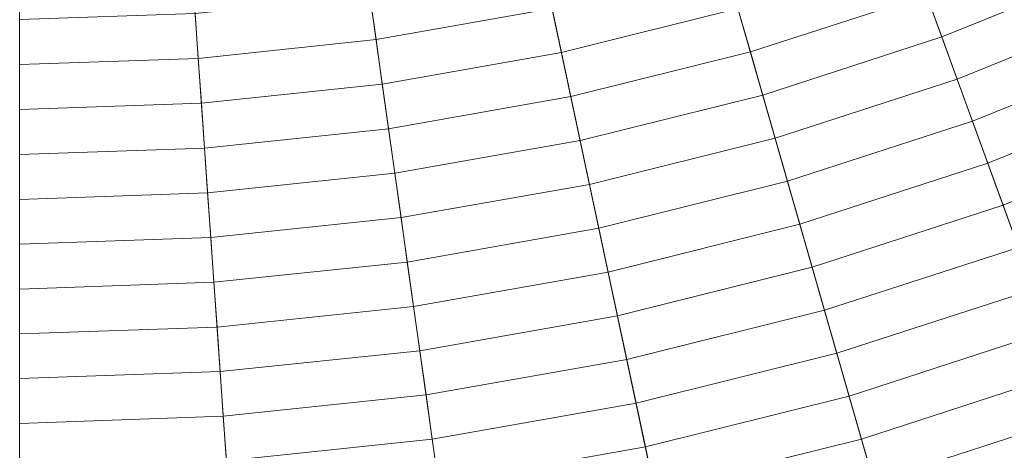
# Model space of a CAD drawing. Header units: centimetres. Extents: x -3.03 to 4.16, y -5.77 to 1.42.
# Tile 166 of 256: x 0.57 to 1.19, y -4.04 to -3.77. Entities that reach past the tile are written whole.
import ezdxf

# ---------------------------------------------------------------- set-up
doc = ezdxf.new("R2010")
doc.units = ezdxf.units.CM
doc.header["$LTSCALE"] = 2.54
doc.layers.add('Lucido design-1', color=7, linetype='Continuous')

# ---------------------------------------------------------------- blocks, each defined once
blk = doc.blocks.new('Gruppo-1')
at = {"color": 142, "linetype": 'Continuous', "lineweight": 9}
for points in [[(0.56504, -5.7748, 37.14766), (0.81607, -5.76603, 37.14766), (0.56519, -2.17833, 37.14766), (0.56504, -2.17833, 37.14766)], [(0.81607, -5.76603, 37.14766), (1.06587, -5.73977, 37.14766), (0.56534, -2.17831, 37.14766), (0.56519, -2.17833, 37.14766)], [(1.06587, -5.73977, 37.14766), (1.31324, -5.69616, 37.14766), (0.56549, -2.17828, 37.14766), (0.56534, -2.17831, 37.14766)], [(1.31324, -5.69616, 37.14766), (1.55696, -5.63539, 37.14766), (0.56564, -2.17825, 37.14766), (0.56549, -2.17828, 37.14766)], [(1.55696, -5.63539, 37.14766), (1.79584, -5.55777, 37.14766), (0.56578, -2.1782, 37.14766), (0.56564, -2.17825, 37.14766)], [(1.79584, -5.55777, 37.14766), (2.02873, -5.46368, 37.14766), (0.56592, -2.17815, 37.14766), (0.56578, -2.1782, 37.14766)], [(2.02873, -5.46368, 37.14766), (2.25449, -5.35357, 37.14766), (0.56606, -2.17808, 37.14766), (0.56592, -2.17815, 37.14766)], [(2.25449, -5.35357, 37.14766), (2.47202, -5.22798, 37.14766), (0.56619, -2.178, 37.14766), (0.56606, -2.17808, 37.14766)], [(2.47202, -5.22798, 37.14766), (2.68026, -5.08752, 37.14766), (0.56631, -2.17792, 37.14766), (0.56619, -2.178, 37.14766)], [(2.68026, -5.08752, 37.14766), (2.87819, -4.93288, 37.14766), (0.56643, -2.17783, 37.14766), (0.56631, -2.17792, 37.14766)], [(2.87819, -4.93288, 37.14766), (3.06486, -4.76481, 37.14766), (0.56654, -2.17773, 37.14766), (0.56643, -2.17783, 37.14766)], [(3.06486, -4.76481, 37.14766), (3.23934, -4.58412, 37.14766), (0.56665, -2.17762, 37.14766), (0.56654, -2.17773, 37.14766)], [(3.23934, -4.58412, 37.14766), (3.4008, -4.39171, 37.14766), (0.56674, -2.1775, 37.14766), (0.56665, -2.17762, 37.14766)], [(3.4008, -4.39171, 37.14766), (3.54844, -4.1885, 37.14766), (0.56683, -2.17738, 37.14766), (0.56674, -2.1775, 37.14766)], [(3.54844, -4.1885, 37.14766), (3.68154, -3.97548, 37.14766), (0.56691, -2.17725, 37.14766), (0.56683, -2.17738, 37.14766)], [(3.68154, -3.97548, 37.14766), (3.79946, -3.7537, 37.14766), (0.56698, -2.17712, 37.14766), (0.56691, -2.17725, 37.14766)], [(1.1394, -3.75421, 38.05515), (1.24808, -3.7103, 38.05515), (1.25965, -3.73629, 38.04871), (1.14913, -3.78095, 38.04871)], [(1.02007, -3.76305, 38.0615), (1.12966, -3.72745, 38.0615), (1.1394, -3.75421, 38.05515), (1.02792, -3.79043, 38.05515)], [(0.78686, -3.75447, 38.07388), (0.89641, -3.73515, 38.07388), (0.90234, -3.76305, 38.06774), (0.79083, -3.78271, 38.06774)], [(0.90234, -3.76305, 38.06774), (1.01222, -3.73566, 38.06774), (1.02007, -3.76305, 38.0615), (0.90827, -3.79093, 38.0615)], [(1.14913, -3.78095, 38.04871), (1.25965, -3.73629, 38.04871), (1.27122, -3.76227, 38.04217), (1.15886, -3.80767, 38.04217)], [(1.02792, -3.79043, 38.05515), (1.1394, -3.75421, 38.05515), (1.14913, -3.78095, 38.04871), (1.03576, -3.81778, 38.04871)], [(0.67622, -3.7661, 38.07388), (0.78686, -3.75447, 38.07388), (0.79083, -3.78271, 38.06774), (0.67821, -3.79455, 38.06774)], [(0.56504, -3.76998, 38.07388), (0.67622, -3.7661, 38.07388), (0.67821, -3.79455, 38.06774), (0.56504, -3.7985, 38.06774)], [(0.79083, -3.78271, 38.06774), (0.90234, -3.76305, 38.06774), (0.90827, -3.79093, 38.0615), (0.79479, -3.81094, 38.0615)], [(0.90827, -3.79093, 38.0615), (1.02007, -3.76305, 38.0615), (1.02792, -3.79043, 38.05515), (0.91419, -3.81878, 38.05515)], [(1.15886, -3.80767, 38.04217), (1.27122, -3.76227, 38.04217), (1.28277, -3.78822, 38.03553), (1.16857, -3.83436, 38.03553)], [(0.67821, -3.79455, 38.06774), (0.79083, -3.78271, 38.06774), (0.79479, -3.81094, 38.0615), (0.6802, -3.82298, 38.0615)], [(1.03576, -3.81778, 38.04871), (1.14913, -3.78095, 38.04871), (1.15886, -3.80767, 38.04217), (1.0436, -3.84511, 38.04217)], [(0.79479, -3.81094, 38.0615), (0.90827, -3.79093, 38.0615), (0.91419, -3.81878, 38.05515), (0.79876, -3.83914, 38.05515)], [(0.91419, -3.81878, 38.05515), (1.02792, -3.79043, 38.05515), (1.03576, -3.81778, 38.04871), (0.92011, -3.84662, 38.04871)], [(1.16857, -3.83436, 38.03553), (1.28277, -3.78822, 38.03553), (1.29432, -3.81416, 38.02879), (1.17828, -3.86104, 38.02879)], [(0.56504, -3.7985, 38.06774), (0.67821, -3.79455, 38.06774), (0.6802, -3.82298, 38.0615), (0.56504, -3.827, 38.0615)], [(1.0436, -3.84511, 38.04217), (1.15886, -3.80767, 38.04217), (1.16857, -3.83436, 38.03553), (1.05143, -3.87242, 38.03553)], [(0.6802, -3.82298, 38.0615), (0.79479, -3.81094, 38.0615), (0.79876, -3.83914, 38.05515), (0.68218, -3.85139, 38.05515)], [(1.17828, -3.86104, 38.02879), (1.29432, -3.81416, 38.02879), (1.30586, -3.84007, 38.02196), (1.18798, -3.88769, 38.02196)], [(0.79876, -3.83914, 38.05515), (0.91419, -3.81878, 38.05515), (0.92011, -3.84662, 38.04871), (0.80272, -3.86732, 38.04871)], [(0.92011, -3.84662, 38.04871), (1.03576, -3.81778, 38.04871), (1.0436, -3.84511, 38.04217), (0.92602, -3.87443, 38.04217)], [(0.56504, -3.827, 38.0615), (0.6802, -3.82298, 38.0615), (0.68218, -3.85139, 38.05515), (0.56504, -3.85548, 38.05515)], [(1.05143, -3.87242, 38.03553), (1.16857, -3.83436, 38.03553), (1.17828, -3.86104, 38.02879), (1.05926, -3.89971, 38.02879)], [(0.68218, -3.85139, 38.05515), (0.79876, -3.83914, 38.05515), (0.80272, -3.86732, 38.04871), (0.68417, -3.87978, 38.04871)], [(1.18798, -3.88769, 38.02196), (1.30586, -3.84007, 38.02196), (1.31738, -3.86596, 38.01503), (1.19768, -3.91432, 38.01503)], [(0.80272, -3.86732, 38.04871), (0.92011, -3.84662, 38.04871), (0.92602, -3.87443, 38.04217), (0.80667, -3.89547, 38.04217)], [(0.92602, -3.87443, 38.04217), (1.0436, -3.84511, 38.04217), (1.05143, -3.87242, 38.03553), (0.93192, -3.90222, 38.03553)], [(0.56504, -3.85548, 38.05515), (0.68218, -3.85139, 38.05515), (0.68417, -3.87978, 38.04871), (0.56504, -3.88394, 38.04871)], [(1.05926, -3.89971, 38.02879), (1.17828, -3.86104, 38.02879), (1.18798, -3.88769, 38.02196), (1.06708, -3.92698, 38.02196)], [(0.68417, -3.87978, 38.04871), (0.80272, -3.86732, 38.04871), (0.80667, -3.89547, 38.04217), (0.68615, -3.90814, 38.04217)], [(0.93192, -3.90222, 38.03553), (1.05143, -3.87242, 38.03553), (1.05926, -3.89971, 38.02879), (0.93783, -3.92999, 38.02879)], [(0.80667, -3.89547, 38.04217), (0.92602, -3.87443, 38.04217), (0.93192, -3.90222, 38.03553), (0.81063, -3.92361, 38.03553)], [(0.56504, -3.88394, 38.04871), (0.68417, -3.87978, 38.04871), (0.68615, -3.90814, 38.04217), (0.56504, -3.91237, 38.04217)], [(1.06708, -3.92698, 38.02196), (1.18798, -3.88769, 38.02196), (1.19768, -3.91432, 38.01503), (1.07489, -3.95422, 38.01503)], [(0.68615, -3.90814, 38.04217), (0.80667, -3.89547, 38.04217), (0.81063, -3.92361, 38.03553), (0.68813, -3.93648, 38.03553)], [(0.81063, -3.92361, 38.03553), (0.93192, -3.90222, 38.03553), (0.93783, -3.92999, 38.02879), (0.81458, -3.95172, 38.02879)], [(0.93783, -3.92999, 38.02879), (1.05926, -3.89971, 38.02879), (1.06708, -3.92698, 38.02196), (0.94372, -3.95773, 38.02196)], [(0.56504, -3.91237, 38.04217), (0.68615, -3.90814, 38.04217), (0.68813, -3.93648, 38.03553), (0.56504, -3.94078, 38.03553)], [(1.07489, -3.95422, 38.01503), (1.19768, -3.91432, 38.01503), (1.20736, -3.94094, 38.008), (1.08269, -3.98144, 38.008)], [(0.68813, -3.93648, 38.03553), (0.81063, -3.92361, 38.03553), (0.81458, -3.95172, 38.02879), (0.69011, -3.9648, 38.02879)], [(0.94372, -3.95773, 38.02196), (1.06708, -3.92698, 38.02196), (1.07489, -3.95422, 38.01503), (0.94962, -3.98545, 38.01503)], [(0.81458, -3.95172, 38.02879), (0.93783, -3.92999, 38.02879), (0.94372, -3.95773, 38.02196), (0.81853, -3.97981, 38.02196)], [(0.56504, -3.94078, 38.03553), (0.68813, -3.93648, 38.03553), (0.69011, -3.9648, 38.02879), (0.56504, -3.96917, 38.02879)], [(1.08269, -3.98144, 38.008), (1.20736, -3.94094, 38.008), (1.21704, -3.96752, 38.00087), (1.09049, -4.00864, 38.00087)], [(0.69011, -3.9648, 38.02879), (0.81458, -3.95172, 38.02879), (0.81853, -3.97981, 38.02196), (0.69209, -3.9931, 38.02196)], [(0.81853, -3.97981, 38.02196), (0.94372, -3.95773, 38.02196), (0.94962, -3.98545, 38.01503), (0.82247, -4.00787, 38.01503)], [(0.94962, -3.98545, 38.01503), (1.07489, -3.95422, 38.01503), (1.08269, -3.98144, 38.008), (0.9555, -4.01315, 38.008)], [(0.56504, -3.96917, 38.02879), (0.69011, -3.9648, 38.02879), (0.69209, -3.9931, 38.02196), (0.56504, -3.99753, 38.02196)], [(1.09049, -4.00864, 38.00087), (1.21704, -3.96752, 38.00087), (1.22671, -3.99409, 37.99364), (1.09829, -4.03582, 37.99364)], [(0.69209, -3.9931, 38.02196), (0.81853, -3.97981, 38.02196), (0.82247, -4.00787, 38.01503), (0.69407, -4.02137, 38.01503)], [(0.9555, -4.01315, 38.008), (1.08269, -3.98144, 38.008), (1.09049, -4.00864, 38.00087), (0.96139, -4.04083, 38.00087)], [(0.82247, -4.00787, 38.01503), (0.94962, -3.98545, 38.01503), (0.9555, -4.01315, 38.008), (0.82641, -4.03592, 38.008)], [(0.56504, -3.99753, 38.02196), (0.69209, -3.9931, 38.02196), (0.69407, -4.02137, 38.01503), (0.56504, -4.02587, 38.01503)], [(1.09829, -4.03582, 37.99364), (1.22671, -3.99409, 37.99364), (1.23637, -4.02063, 37.98631), (1.10607, -4.06297, 37.98631)], [(0.69407, -4.02137, 38.01503), (0.82247, -4.00787, 38.01503), (0.82641, -4.03592, 38.008), (0.69604, -4.04962, 38.008)], [(0.96139, -4.04083, 38.00087), (1.09049, -4.00864, 38.00087), (1.09829, -4.03582, 37.99364), (0.96726, -4.06848, 37.99364)], [(0.82641, -4.03592, 38.008), (0.9555, -4.01315, 38.008), (0.96139, -4.04083, 38.00087), (0.83035, -4.06394, 38.00087)], [(0.56504, -4.02587, 38.01503), (0.69407, -4.02137, 38.01503), (0.69604, -4.04962, 38.008), (0.56504, -4.05419, 38.008)], [(1.10607, -4.06297, 37.98631), (1.23637, -4.02063, 37.98631), (1.24602, -4.04715, 37.97888), (1.11385, -4.09009, 37.97888)], [(0.69604, -4.04962, 38.008), (0.82641, -4.03592, 38.008), (0.83035, -4.06394, 38.00087), (0.69802, -4.07784, 38.00087)], [(0.83035, -4.06394, 38.00087), (0.96139, -4.04083, 38.00087), (0.96726, -4.06848, 37.99364), (0.83428, -4.09193, 37.99364)], [(0.96726, -4.06848, 37.99364), (1.09829, -4.03582, 37.99364), (1.10607, -4.06297, 37.98631), (0.97314, -4.09611, 37.98631)]]:
    blk.add_3dface(points, dxfattribs=at)

msp = doc.modelspace()

# ---------------------------------------------------------------- block references
at = {"layer": 'Lucido design-1', "color": 7}
msp.add_blockref('Gruppo-1', (0, 0), dxfattribs=at)

doc.saveas('drawing.dxf')
